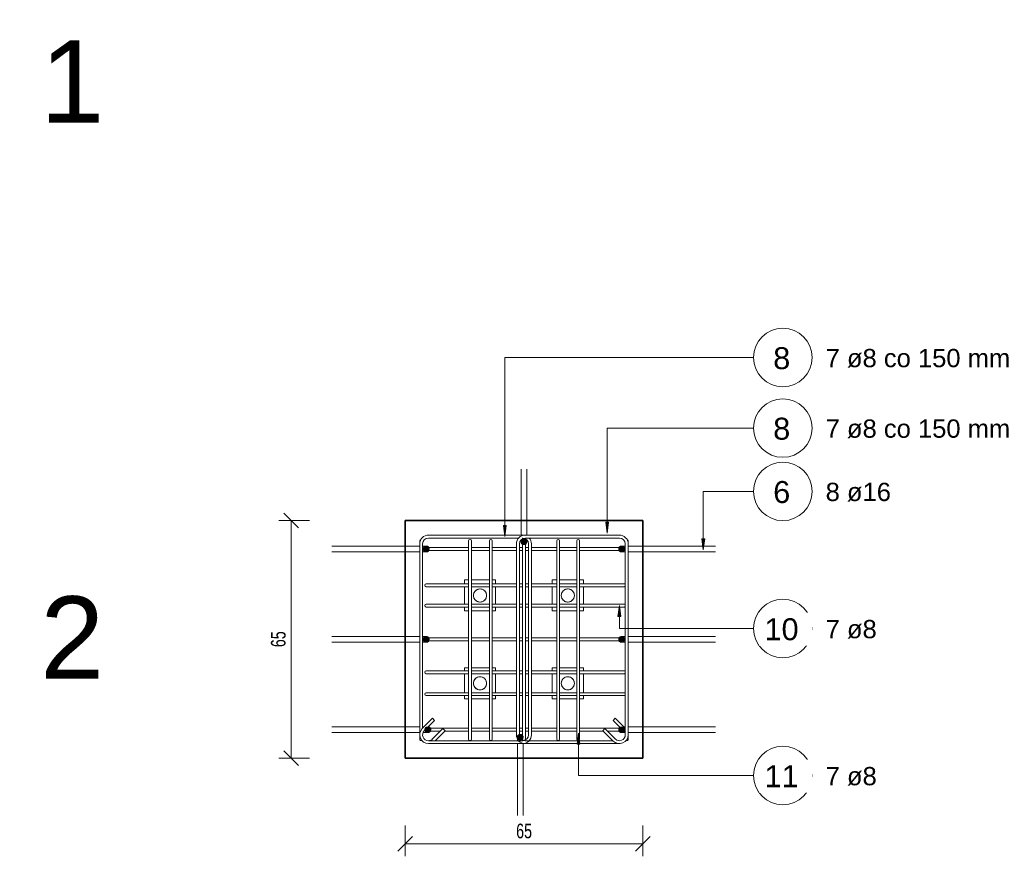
# Model space of a CAD drawing. Header units: millimetres. Extents: x -11210 to 34147, y -5506 to 4553.
# Tile 27 of 33: x 24275 to 26967, y 369 to 2655. Entities that reach past the tile are written whole.
import ezdxf

# ---------------------------------------------------------------- set-up
doc = ezdxf.new("R2010")
doc.units = ezdxf.units.MM
for name, color, linetype, lineweight in [('A-ANNO-DIMS', 211, 'Continuous', 9), ('A-ANNO-DIMS-20', 211, 'Continuous', 9), ('S-FNDN', 32, 'Continuous', 15), ('S-FSTN', 2, 'Continuous', 9), ('S-GRID-IDEN', 1, 'Continuous', 9), ('S-RBAR', 171, 'Continuous', 9), ('S-RBAR-IDEN', 171, 'Continuous', 9)]:
    doc.layers.add(name, color=color, linetype=linetype, lineweight=lineweight)
doc.styles.add('Arial', font='arial.ttf', dxfattribs={"height": 225})
doc.styles.add('Arial_4', font='arial.ttf', dxfattribs={"height": 60})
doc.styles.add('Arial_5', font='arial.ttf', dxfattribs={"height": 50})
doc.styles.add('Arial_I_1', font='arial.ttf', dxfattribs={"width": 0.7, "height": 40})
doc.dimstyles.new('BP_Przekątna_2mm_wymiar_1', dxfattribs={"dimscale": 304.8, "dimtxt": 40.810376, "dimasz": 0.131234, "dimexe": 0.111549, "dimexo": 0.0625, "dimgap": 0.013123, "dimtad": 1, "dimdec": 0, "dimlfac": 0.1, "dimzin": 0, "dimdsep": 46, "dimtxsty": 'Arial_I_1', "dimblk1": 'OBLIQUE', "dimblk2": 'OBLIQUE', "dimsah": 1, "dimcen": 0.09, "dimazin": 0, "dimtfac": 1, "dimtdec": 4, "dimtix": 1, "dimtmove": 0, "dimatfit": 3, "dimfxl": 0.164042, "dimfxlon": 1, "dimtvp": 1, "dimtolj": 1, "dimtzin": 0, "dimarcsym": 2})

# ---------------------------------------------------------------- blocks, each defined once
blk = doc.blocks.new('PF-1 - PF-1-624972-D1')
at = {"layer": 'S-FNDN', "lineweight": 35}
for p, q in [((-7220.7, 1286.5), (-7870.7, 1286.5)), ((-7870.7, 1286.5), (-7870.7, 636.5)), ((-7220.7, 636.5), (-7220.7, 1286.5)), ((-7870.7, 636.5), (-7220.7, 636.5))]:
    blk.add_line(p, q, dxfattribs=at)
blk = doc.blocks.new('Family - 665054-D1')
at = {"layer": 'S-FSTN'}
for p, q in [((-7697, 1123.9), (-7708.1, 1123.9)), ((-7708.1, 1123.9), (-7708.1, 1113.5)), ((-7708.1, 1105.5), (-7708.1, 1057.8)), ((-7640.2, 1123.9), (-7689, 1123.9)), ((-7623.2, 1123.9), (-7632.2, 1123.9)), ((-7623.2, 1113.5), (-7623.2, 1123.9)), ((-7623.2, 1057.8), (-7623.2, 1105.5)), ((-7708.1, 1049.8), (-7708.1, 1039.1)), ((-7623.2, 1039.1), (-7623.2, 1049.8)), ((-7708.1, 1039.1), (-7697, 1039.1)), ((-7689, 1039.1), (-7640.2, 1039.1)), ((-7632.2, 1039.1), (-7623.2, 1039.1))]:
    blk.add_line(p, q, dxfattribs=at)
for start, end in [(90, 270), (160.7831, 177.5787), (160.7831, 177.5787), (182.4213, 199.2169), (182.4213, 199.2169), (137.4213, 154.2169), (137.4213, 154.2169), (115.7831, 132.5787), (115.7831, 132.5787), (92.4213, 109.2169), (92.4213, 109.2169), (270, 90), (70.7831, 87.5787), (70.7831, 87.5787), (47.4213, 64.2169), (47.4213, 64.2169), (25.7831, 42.5787), (25.7831, 42.5787), (2.4213, 19.2169), (2.4213, 19.2169), (340.7831, 357.5787), (340.7831, 357.5787), (205.7831, 222.5787), (205.7831, 222.5787), (227.4213, 244.2169), (227.4213, 244.2169), (250.7831, 267.5787), (250.7831, 267.5787), (272.4213, 289.2169), (272.4213, 289.2169), (295.7831, 312.5787), (295.7831, 312.5787), (317.4213, 334.2169), (317.4213, 334.2169)]:
    blk.add_arc((-7665.7, 1081.5), 18, start, end, dxfattribs=at)
blk = doc.blocks.new('Family - 665055-D1')
at = {"layer": 'S-FSTN'}
for p, q in [((-7456, 1123.9), (-7468.1, 1123.9)), ((-7468.1, 1123.9), (-7468.1, 1113.5)), ((-7468.1, 1105.5), (-7468.1, 1057.8)), ((-7401.3, 1123.9), (-7448, 1123.9)), ((-7383.2, 1123.9), (-7393.3, 1123.9)), ((-7383.2, 1113.5), (-7383.2, 1123.9)), ((-7383.2, 1057.8), (-7383.2, 1105.5)), ((-7468.1, 1049.8), (-7468.1, 1039.1)), ((-7383.2, 1039.1), (-7383.2, 1049.8)), ((-7468.1, 1039.1), (-7456, 1039.1)), ((-7448, 1039.1), (-7401.3, 1039.1)), ((-7393.3, 1039.1), (-7383.2, 1039.1))]:
    blk.add_line(p, q, dxfattribs=at)
for start, end in [(90, 270), (160.7831, 177.5787), (160.7831, 177.5787), (182.4213, 199.2169), (182.4213, 199.2169), (137.4213, 154.2169), (137.4213, 154.2169), (115.7831, 132.5787), (115.7831, 132.5787), (92.4213, 109.2169), (92.4213, 109.2169), (270, 90), (70.7831, 87.5787), (70.7831, 87.5787), (47.4213, 64.2169), (47.4213, 64.2169), (25.7831, 42.5787), (25.7831, 42.5787), (2.4213, 19.2169), (2.4213, 19.2169), (340.7831, 357.5787), (340.7831, 357.5787), (205.7831, 222.5787), (205.7831, 222.5787), (227.4213, 244.2169), (227.4213, 244.2169), (250.7831, 267.5787), (250.7831, 267.5787), (272.4213, 289.2169), (272.4213, 289.2169), (295.7831, 312.5787), (295.7831, 312.5787), (317.4213, 334.2169), (317.4213, 334.2169)]:
    blk.add_arc((-7425.7, 1081.5), 18, start, end, dxfattribs=at)
blk = doc.blocks.new('Family - 665056-D1')
at = {"layer": 'S-FSTN'}
for p, q in [((-7697, 883.9), (-7708.1, 883.9)), ((-7708.1, 883.9), (-7708.1, 875.7)), ((-7708.1, 867.7), (-7708.1, 815.8)), ((-7640.2, 883.9), (-7689, 883.9)), ((-7623.2, 883.9), (-7632.2, 883.9)), ((-7623.2, 875.8), (-7623.2, 883.9)), ((-7623.2, 815.9), (-7623.2, 867.7)), ((-7708.1, 807.8), (-7708.1, 799.1)), ((-7623.2, 799.1), (-7623.2, 807.8)), ((-7708.1, 799.1), (-7697, 799.1)), ((-7689, 799.1), (-7640.2, 799.1)), ((-7632.2, 799.1), (-7623.2, 799.1))]:
    blk.add_line(p, q, dxfattribs=at)
for start, end in [(90, 270), (160.7831, 177.5787), (160.7831, 177.5787), (182.4213, 199.2169), (182.4213, 199.2169), (137.4213, 154.2169), (137.4213, 154.2169), (115.7831, 132.5787), (115.7831, 132.5787), (92.4213, 109.2169), (92.4213, 109.2169), (270, 90), (70.7831, 87.5787), (70.7831, 87.5787), (47.4213, 64.2169), (47.4213, 64.2169), (25.7831, 42.5787), (25.7831, 42.5787), (2.4213, 19.2169), (2.4213, 19.2169), (340.7831, 357.5787), (340.7831, 357.5787), (205.7831, 222.5787), (205.7831, 222.5787), (227.4213, 244.2169), (227.4213, 244.2169), (250.7831, 267.5787), (250.7831, 267.5787), (272.4213, 289.2169), (272.4213, 289.2169), (295.7831, 312.5787), (295.7831, 312.5787), (317.4213, 334.2169), (317.4213, 334.2169)]:
    blk.add_arc((-7665.7, 841.5), 18, start, end, dxfattribs=at)
blk = doc.blocks.new('Family - 665057-D1')
at = {"layer": 'S-FSTN'}
for p, q in [((-7456, 883.9), (-7468.1, 883.9)), ((-7468.1, 883.9), (-7468.1, 875.7)), ((-7468.1, 867.7), (-7468.1, 815.8)), ((-7401.3, 883.9), (-7448, 883.9)), ((-7383.2, 883.9), (-7393.3, 883.9)), ((-7383.2, 875.7), (-7383.2, 883.9)), ((-7383.2, 815.8), (-7383.2, 867.7)), ((-7468.1, 807.8), (-7468.1, 799.1)), ((-7383.2, 799.1), (-7383.2, 807.8)), ((-7468.1, 799.1), (-7456, 799.1)), ((-7448, 799.1), (-7401.3, 799.1)), ((-7393.3, 799.1), (-7383.2, 799.1))]:
    blk.add_line(p, q, dxfattribs=at)
for start, end in [(90, 270), (160.7831, 177.5787), (160.7831, 177.5787), (182.4213, 199.2169), (182.4213, 199.2169), (137.4213, 154.2169), (137.4213, 154.2169), (115.7831, 132.5787), (115.7831, 132.5787), (92.4213, 109.2169), (92.4213, 109.2169), (270, 90), (70.7831, 87.5787), (70.7831, 87.5787), (47.4213, 64.2169), (47.4213, 64.2169), (25.7831, 42.5787), (25.7831, 42.5787), (2.4213, 19.2169), (2.4213, 19.2169), (340.7831, 357.5787), (340.7831, 357.5787), (205.7831, 222.5787), (205.7831, 222.5787), (227.4213, 244.2169), (227.4213, 244.2169), (250.7831, 267.5787), (250.7831, 267.5787), (272.4213, 289.2169), (272.4213, 289.2169), (295.7831, 312.5787), (295.7831, 312.5787), (317.4213, 334.2169), (317.4213, 334.2169)]:
    blk.add_arc((-7425.7, 841.5), 18, start, end, dxfattribs=at)
blk = doc.blocks.new('DIMBLOCK269-D1')
at = {"layer": 'A-ANNO-DIMS-20'}
for p, q in [((25328.5, 402.5), (25328.5, 452.5)), ((25978.5, 402.5), (25978.5, 452.5)), ((25328.5, 402.5), (25978.5, 402.5)), ((25328.5, 402.5), (25328.5, 368.5)), ((25978.5, 402.5), (25978.5, 368.5))]:
    blk.add_line(p, q, dxfattribs=at)
at = {"layer": 'A-ANNO-DIMS-20', "lineweight": 18}
for p, q in [((25328.5, 402.5), (25348.5, 422.5)), ((25978.5, 402.5), (25998.5, 422.5)), ((25328.5, 402.5), (25308.5, 382.5)), ((25978.5, 402.5), (25958.5, 382.5))]:
    blk.add_line(p, q, dxfattribs=at)
at = {"layer": 'A-ANNO-DIMS-20', "color": 0, "insert": (25632.1, 457.8), "char_height": 40, "width": 51.233, "attachment_point": 1, "line_spacing_factor": 0.941778, "style": 'Arial_I_1'}
blk.add_mtext('65', dxfattribs=at)
blk = doc.blocks.new('_Oblique')
at = {"color": 0, "linetype": 'ByBlock', "lineweight": -2}
blk.add_line((-0.5, -0.5), (0.5, 0.5), dxfattribs=at)
blk = doc.blocks.new('DIMBLOCK270-D1')
at = {"layer": 'A-ANNO-DIMS-20', "lineweight": 18}
for p, q in [((25017.2, 1286.5), (24997.2, 1306.5)), ((25017.2, 1286.5), (25037.2, 1266.5)), ((25017.2, 636.5), (24997.2, 656.5)), ((25017.2, 636.5), (25037.2, 616.5))]:
    blk.add_line(p, q, dxfattribs=at)
at = {"layer": 'A-ANNO-DIMS-20'}
for p, q in [((25017.2, 1286.5), (24983.2, 1286.5)), ((25017.2, 636.5), (25017.2, 1286.5)), ((25017.2, 1286.5), (25067.2, 1286.5)), ((25017.2, 636.5), (24983.2, 636.5)), ((25017.2, 636.5), (25067.2, 636.5))]:
    blk.add_line(p, q, dxfattribs=at)
at = {"layer": 'A-ANNO-DIMS-20', "color": 0, "insert": (24961.9, 940.2), "char_height": 40, "width": 51.233, "attachment_point": 1, "rotation": 90, "line_spacing_factor": 0.941778, "style": 'Arial_I_1'}
blk.add_mtext('65', dxfattribs=at)
blk = doc.blocks.new('BP_Oznaczenie zbrojenia 10ø16 co 200  - Odstęp typu i numer-388152-D1')
at = {"layer": 'S-RBAR-IDEN'}
blk.add_circle((0, 0), 4, dxfattribs=at)

msp = doc.modelspace()

# ---------------------------------------------------------------- hatches: boundary and pattern name
at = {"layer": 'S-RBAR'}
h = msp.add_hatch(color=256, dxfattribs=at)
edge = h.paths.add_edge_path()
edge.add_arc((25386.5, 1208.5), 8, 0, 360)
for points in [[(25386.5, 1200.5), (25392.7, 1203.5), (25394.3, 1210.3), (25389.9, 1215.7), (25383, 1215.7), (25378.7, 1210.3), (25380.2, 1203.5)], [(25653.5, 1220.5), (25659.7, 1223.5), (25661.3, 1230.3), (25656.9, 1235.7), (25650, 1235.7), (25645.7, 1230.3), (25647.2, 1223.5), (25652.9, 1220.8)], [(25920.5, 1200.5), (25926.7, 1203.5), (25928.3, 1210.3), (25923.9, 1215.7), (25917, 1215.7), (25912.7, 1210.3), (25914.2, 1203.5), (25915.2, 1203.1)], [(25386.5, 953.5), (25392.7, 956.5), (25394.3, 963.3), (25389.9, 968.7), (25383, 968.7), (25378.7, 963.3), (25380.2, 956.5), (25386.4, 953.5)], [(25920.5, 953.5), (25926.7, 956.5), (25928.3, 963.3), (25923.9, 968.7), (25917, 968.7), (25912.7, 963.3), (25914.2, 956.5), (25920.4, 953.5)], [(25390.8, 706.5), (25397.1, 709.5), (25398.6, 716.3), (25394.3, 721.7), (25387.4, 721.7), (25383, 716.3), (25384.6, 709.5), (25390.6, 706.6)], [(25643.5, 685.9), (25649.8, 688.9), (25651.3, 695.7), (25647, 701.1), (25640.1, 701.1), (25635.7, 695.7), (25637.3, 688.9), (25640.4, 687.4)], [(25920.5, 706.5), (25926.7, 709.6), (25928.3, 716.3), (25923.9, 721.7), (25917, 721.7), (25912.7, 716.3), (25914.2, 709.5), (25915.2, 709.1)]]:
    msp.add_hatch(color=256, dxfattribs=at).paths.add_polyline_path(points)
h = msp.add_hatch(color=256, dxfattribs=at)
edge = h.paths.add_edge_path()
edge.add_arc((25653.5, 1228.5), 8, 0, 360)
h = msp.add_hatch(color=256, dxfattribs=at)
edge = h.paths.add_edge_path()
edge.add_arc((25920.5, 1208.5), 8, 0, 360)
h = msp.add_hatch(color=256, dxfattribs=at)
edge = h.paths.add_edge_path()
edge.add_arc((25386.5, 961.5), 8, 0, 360)
h = msp.add_hatch(color=256, dxfattribs=at)
edge = h.paths.add_edge_path()
edge.add_arc((25920.5, 961.5), 8, 0, 360)
h = msp.add_hatch(color=256, dxfattribs=at)
edge = h.paths.add_edge_path()
edge.add_arc((25390.8, 714.5), 8, 0, 360)
h = msp.add_hatch(color=256, dxfattribs=at)
edge = h.paths.add_edge_path()
edge.add_arc((25643.5, 693.9), 8, 0, 360)
h = msp.add_hatch(color=256, dxfattribs=at)
edge = h.paths.add_edge_path()
edge.add_arc((25920.5, 714.5), 8, 0, 360)
at = {"layer": 'S-RBAR-IDEN'}
for points in [[(25601.2, 1242.6), (25605.2, 1272.6), (25597.3, 1272.6)], [(25881, 1251.6), (25884.9, 1281.6), (25877, 1281.6)], [(26143.7, 1206.1), (26147.6, 1236.1), (26139.7, 1236.1)], [(25914.6, 1054.4), (25910.6, 1024.4), (25918.5, 1024.4)], [(25802.6, 705), (25798.7, 675), (25806.6, 675)]]:
    msp.add_hatch(color=256, dxfattribs=at).paths.add_polyline_path(points)

# ---------------------------------------------------------------- linework, layer by layer
at = {"layer": 'S-RBAR'}
for p, q in [((25645.5, 1311.5), (25645.5, 1426.7)), ((25661.5, 1311.5), (25661.5, 1426.7)), ((25645.5, 1286.6), (25645.5, 1311.5)), ((25661.5, 1286.6), (25661.5, 1311.5)), ((25645.5, 1246.4), (25645.5, 1286.5)), ((25661.5, 1246.4), (25661.5, 1286.5)), ((25650, 1246.5), (25392.5, 1246.5)), ((25639.2, 1238.5), (25392.5, 1238.5)), ((25650, 1238.5), (25648.8, 1238.5)), ((25656.9, 1246.5), (25914.5, 1246.5)), ((25656.9, 1238.5), (25914.5, 1238.5)), ((25303.5, 1216.5), (25128.3, 1216.5)), ((25316.4, 1216.5), (25303.5, 1216.5)), ((25328.4, 1216.5), (25316.4, 1216.5)), ((25329.1, 1216.5), (25328.5, 1216.5)), ((25368.6, 1216.5), (25329.1, 1216.5)), ((25368.5, 1222.7), (25368.5, 1230.8)), ((25368.5, 1222.5), (25368.5, 700.5)), ((25376.5, 1222.5), (25376.5, 718.5)), ((25386.5, 1216.5), (25376.6, 1216.5)), ((25383, 1215.7), (25378.7, 1210.3)), ((25389.9, 1215.7), (25383, 1215.7)), ((25386.5, 1212.5), (25406.5, 1212.5)), ((25394.3, 1210.3), (25389.9, 1215.7)), ((25502.1, 1212.5), (25406.5, 1212.5)), ((25502.1, 1210.8), (25502.1, 1230.8)), ((25510.1, 1210.8), (25510.1, 1230.8)), ((25559, 1212.5), (25510.1, 1212.5)), ((25559, 1210.8), (25559, 1230.8)), ((25567, 1210.8), (25567, 1230.8)), ((25632.9, 1212.5), (25567, 1212.5)), ((25632.9, 700.5), (25632.9, 1222.5)), ((25640.9, 700.5), (25640.9, 1222.5)), ((25649.5, 1212.5), (25640.9, 1212.5)), ((25645.5, 1228.5), (25645.5, 1233.5)), ((25650, 1235.7), (25645.7, 1230.3)), ((25645.7, 1230.3), (25647.2, 1223.5)), ((25647.2, 1223.5), (25652.9, 1220.8)), ((25649.5, 1210.8), (25649.5, 1230.8)), ((25656.9, 1235.7), (25650, 1235.7)), ((25652.9, 1220.8), (25653.5, 1220.5)), ((25653.5, 1220.5), (25659.7, 1223.5)), ((25661.3, 1230.3), (25656.9, 1235.7)), ((25657.5, 1210.8), (25657.5, 1230.8)), ((25666, 1212.5), (25657.5, 1212.5)), ((25659.7, 1223.5), (25661.3, 1230.3)), ((25661.5, 1228.5), (25661.5, 1233.5)), ((25666, 700.5), (25666, 1222.5)), ((25674, 700.5), (25674, 1222.5)), ((25743.1, 1212.5), (25674, 1212.5)), ((25743.1, 1210.8), (25743.1, 1230.8)), ((25751.1, 1210.8), (25751.1, 1230.8)), ((25797.8, 1212.5), (25751.2, 1212.5)), ((25797.8, 1210.8), (25797.8, 1230.8)), ((25805.8, 1210.8), (25805.8, 1230.8)), ((25908, 1212.5), (25805.8, 1212.5)), ((25908.1, 1212.5), (25915.7, 1212.5)), ((25908.1, 1212.5), (25915.6, 1212.5)), ((25917, 1215.7), (25912.7, 1210.3)), ((25915.8, 1212.5), (25922.2, 1212.5)), ((25923.9, 1215.7), (25917, 1215.7)), ((25920.5, 1216.5), (25930.4, 1216.5)), ((25922.3, 1212.5), (25926.5, 1212.5)), ((25928.3, 1210.3), (25923.9, 1215.7)), ((25926.6, 1212.5), (25928.1, 1212.5)), ((25930.5, 1222.5), (25930.5, 700.5)), ((25938.3, 1216.5), (25978.4, 1216.5)), ((25938.5, 1222.7), (25938.5, 1230.8)), ((25938.5, 1222.5), (25938.5, 700.5)), ((25978.5, 1216.5), (26003.5, 1216.5)), ((26003.5, 1216.5), (26177.5, 1216.5)), ((25303.5, 1200.5), (25128.3, 1200.5)), ((25316.4, 1200.5), (25303.5, 1200.5)), ((25328.4, 1200.5), (25316.4, 1200.5)), ((25329.1, 1200.5), (25328.5, 1200.5)), ((25368.6, 1200.5), (25329.1, 1200.5)), ((25386.5, 1200.5), (25376.6, 1200.5)), ((25378.7, 1210.3), (25380.2, 1203.5)), ((25380.2, 1203.5), (25386.5, 1200.5)), ((25386.5, 1204.5), (25406.5, 1204.5)), ((25386.5, 1200.5), (25392.7, 1203.5)), ((25392.7, 1203.5), (25394.3, 1210.3)), ((25502.1, 1204.5), (25406.5, 1204.5)), ((25502.1, 1210.8), (25502.1, 708.8)), ((25510.1, 1210.8), (25510.1, 708.8)), ((25559, 1204.5), (25510.1, 1204.5)), ((25559, 1210.8), (25559, 708.8)), ((25567, 1210.8), (25567, 708.8)), ((25632.9, 1204.5), (25567, 1204.5)), ((25649.5, 1204.5), (25640.9, 1204.5)), ((25649.5, 1210.8), (25649.5, 708.8)), ((25657.5, 1210.8), (25657.5, 708.8)), ((25666, 1204.5), (25657.5, 1204.5)), ((25743.1, 1204.5), (25674, 1204.5)), ((25743.1, 1210.8), (25743.1, 708.8)), ((25751.1, 1210.8), (25751.1, 708.8)), ((25797.8, 1204.5), (25751.2, 1204.5)), ((25797.8, 1210.8), (25797.8, 708.8)), ((25805.8, 1210.8), (25805.8, 708.8)), ((25908, 1204.5), (25805.8, 1204.5)), ((25908.1, 1204.5), (25915.7, 1204.5)), ((25908.1, 1204.5), (25915.6, 1204.5)), ((25912.7, 1210.3), (25914.2, 1203.5)), ((25914.2, 1203.5), (25915.2, 1203.1)), ((25915.2, 1203.1), (25920.5, 1200.5)), ((25915.8, 1204.5), (25922.2, 1204.5)), ((25920.5, 1200.5), (25926.7, 1203.5)), ((25920.5, 1200.5), (25930.4, 1200.5)), ((25922.3, 1204.5), (25926.5, 1204.5)), ((25926.6, 1204.5), (25928.1, 1204.5)), ((25926.7, 1203.5), (25928.3, 1210.3)), ((25938.3, 1200.5), (25978.4, 1200.5)), ((25978.5, 1200.5), (26003.5, 1200.5)), ((26003.5, 1200.5), (26177.5, 1200.5)), ((25386.5, 1113.5), (25406.5, 1113.5)), ((25386.5, 1105.5), (25406.5, 1105.5)), ((25502.1, 1113.5), (25406.5, 1113.5)), ((25502.1, 1105.5), (25406.5, 1105.5)), ((25559, 1113.5), (25510.1, 1113.5)), ((25559, 1105.5), (25510.1, 1105.5)), ((25632.9, 1113.5), (25567, 1113.5)), ((25632.9, 1105.5), (25567, 1105.5)), ((25649.5, 1113.5), (25640.9, 1113.5)), ((25649.5, 1105.5), (25640.9, 1105.5)), ((25666, 1113.5), (25657.5, 1113.5)), ((25666, 1105.5), (25657.5, 1105.5)), ((25743.1, 1113.5), (25674, 1113.5)), ((25743.1, 1105.5), (25674, 1105.5)), ((25797.8, 1113.5), (25751.1, 1113.5)), ((25797.8, 1105.5), (25751.1, 1105.5)), ((25908, 1113.5), (25805.8, 1113.5)), ((25908, 1105.5), (25805.8, 1105.5)), ((25908.1, 1113.5), (25915.7, 1113.5)), ((25908.1, 1113.5), (25915.6, 1113.5)), ((25908.1, 1105.5), (25915.7, 1105.5)), ((25908.1, 1105.5), (25915.6, 1105.5)), ((25915.8, 1113.5), (25922.2, 1113.5)), ((25915.8, 1105.5), (25922.2, 1105.5)), ((25922.3, 1113.5), (25926.5, 1113.5)), ((25922.3, 1105.5), (25926.5, 1105.5)), ((25926.6, 1113.5), (25928.1, 1113.5)), ((25926.6, 1105.5), (25928.1, 1105.5)), ((25386.5, 1057.8), (25406.5, 1057.8)), ((25386.5, 1049.8), (25406.5, 1049.8)), ((25502.1, 1057.8), (25406.5, 1057.8)), ((25502.1, 1049.8), (25406.5, 1049.8)), ((25559, 1057.8), (25510.1, 1057.8)), ((25559, 1049.8), (25510.1, 1049.8)), ((25632.9, 1057.8), (25567, 1057.8)), ((25632.9, 1049.8), (25567, 1049.8)), ((25649.5, 1057.8), (25640.9, 1057.8)), ((25649.5, 1049.8), (25640.9, 1049.8)), ((25666, 1057.8), (25657.5, 1057.8)), ((25666, 1049.8), (25657.5, 1049.8)), ((25743.1, 1057.8), (25674, 1057.8)), ((25743.1, 1049.8), (25674, 1049.8)), ((25797.8, 1057.8), (25751.1, 1057.8)), ((25797.8, 1049.8), (25751.1, 1049.8)), ((25908, 1057.8), (25805.8, 1057.8)), ((25908, 1049.8), (25805.8, 1049.8)), ((25908.1, 1057.8), (25915.7, 1057.8)), ((25908.1, 1057.8), (25915.6, 1057.8)), ((25908.1, 1049.8), (25915.7, 1049.8)), ((25908.1, 1049.8), (25915.6, 1049.8)), ((25915.8, 1057.8), (25922.2, 1057.8)), ((25915.8, 1049.8), (25922.2, 1049.8)), ((25922.3, 1057.8), (25926.5, 1057.8)), ((25922.3, 1049.8), (25926.5, 1049.8)), ((25926.6, 1057.8), (25928.1, 1057.8)), ((25926.6, 1049.8), (25928.1, 1049.8)), ((25303.5, 969.5), (25128.3, 969.5)), ((25316.4, 969.5), (25303.5, 969.5)), ((25328.4, 969.5), (25316.4, 969.5)), ((25329.1, 969.5), (25328.5, 969.5)), ((25368.6, 969.5), (25329.1, 969.5)), ((25386.5, 969.5), (25376.6, 969.5)), ((25920.5, 969.5), (25930.4, 969.5)), ((25938.3, 969.5), (25978.4, 969.5)), ((25978.5, 969.5), (26003.5, 969.5)), ((26003.5, 969.5), (26177.5, 969.5)), ((25303.5, 953.5), (25128.3, 953.5)), ((25316.4, 953.5), (25303.5, 953.5)), ((25328.4, 953.5), (25316.4, 953.5)), ((25329.1, 953.5), (25328.5, 953.5)), ((25368.6, 953.5), (25329.1, 953.5)), ((25386.5, 953.5), (25376.6, 953.5)), ((25383, 968.7), (25378.7, 963.3)), ((25378.7, 963.3), (25380.2, 956.5)), ((25380.2, 956.5), (25386.4, 953.5)), ((25389.9, 968.7), (25383, 968.7)), ((25386.4, 953.5), (25386.5, 953.5)), ((25386.5, 965.5), (25406.5, 965.5)), ((25386.5, 957.5), (25406.5, 957.5)), ((25386.5, 953.5), (25392.7, 956.5)), ((25394.3, 963.3), (25389.9, 968.7)), ((25392.7, 956.5), (25394.3, 963.3)), ((25502.1, 965.5), (25406.5, 965.5)), ((25502.1, 957.5), (25406.5, 957.5)), ((25559, 965.5), (25510.1, 965.5)), ((25559, 957.5), (25510.1, 957.5)), ((25632.9, 965.5), (25567, 965.5)), ((25632.9, 957.5), (25567, 957.5)), ((25649.5, 965.5), (25640.9, 965.5)), ((25649.5, 957.5), (25640.9, 957.5)), ((25666, 965.5), (25657.5, 965.5)), ((25666, 957.5), (25657.5, 957.5)), ((25743.1, 965.5), (25674, 965.5)), ((25743.1, 957.5), (25674, 957.5)), ((25797.8, 965.5), (25751.1, 965.5)), ((25797.8, 957.5), (25751.1, 957.5)), ((25908, 965.5), (25805.8, 965.5)), ((25908, 957.5), (25805.8, 957.5)), ((25908.1, 965.5), (25915.7, 965.5)), ((25908.1, 965.5), (25915.6, 965.5)), ((25908.1, 957.5), (25915.7, 957.5)), ((25908.1, 957.5), (25915.6, 957.5)), ((25917, 968.7), (25912.7, 963.3)), ((25912.7, 963.3), (25914.2, 956.5)), ((25914.2, 956.5), (25920.4, 953.5)), ((25915.8, 965.5), (25922.2, 965.5)), ((25915.8, 957.5), (25922.2, 957.5)), ((25923.9, 968.7), (25917, 968.7)), ((25920.4, 953.5), (25920.5, 953.5)), ((25920.5, 953.5), (25926.7, 956.5)), ((25920.5, 953.5), (25930.4, 953.5)), ((25922.3, 965.5), (25926.5, 965.5)), ((25922.3, 957.5), (25926.5, 957.5)), ((25928.3, 963.3), (25923.9, 968.7)), ((25926.6, 965.5), (25928.1, 965.5)), ((25926.6, 957.5), (25928.1, 957.5)), ((25926.7, 956.5), (25928.3, 963.3)), ((25938.3, 953.5), (25978.4, 953.5)), ((25978.5, 953.5), (26003.5, 953.5)), ((26003.5, 953.5), (26177.5, 953.5)), ((25386.5, 875.7), (25406.5, 875.7)), ((25386.5, 867.7), (25406.5, 867.7)), ((25502.1, 875.7), (25406.5, 875.7)), ((25502.1, 867.7), (25406.5, 867.7)), ((25559, 875.7), (25510.1, 875.7)), ((25559, 867.7), (25510.1, 867.7)), ((25632.9, 875.7), (25567, 875.7)), ((25632.9, 867.7), (25567, 867.7)), ((25649.5, 875.7), (25640.9, 875.7)), ((25649.5, 867.7), (25640.9, 867.7)), ((25666, 875.7), (25657.5, 875.7)), ((25666, 867.7), (25657.5, 867.7)), ((25743.1, 875.7), (25674, 875.7)), ((25743.1, 867.7), (25674, 867.7)), ((25797.8, 875.7), (25751.1, 875.7)), ((25797.8, 867.7), (25751.1, 867.7)), ((25908, 875.7), (25805.8, 875.7)), ((25908, 867.7), (25805.8, 867.7)), ((25908.1, 875.7), (25915.7, 875.7)), ((25908.1, 875.7), (25915.6, 875.7)), ((25908.1, 867.7), (25915.7, 867.7)), ((25908.1, 867.7), (25915.6, 867.7)), ((25915.8, 875.7), (25922.2, 875.7)), ((25915.8, 867.7), (25922.2, 867.7)), ((25922.3, 875.7), (25926.5, 875.7)), ((25922.3, 867.7), (25926.5, 867.7)), ((25926.6, 875.7), (25928.1, 875.7)), ((25926.6, 867.7), (25928.1, 867.7)), ((25386.5, 815.8), (25406.5, 815.8)), ((25386.5, 807.8), (25406.5, 807.8)), ((25502.1, 815.8), (25406.5, 815.8)), ((25502.1, 807.8), (25406.5, 807.8)), ((25559, 815.8), (25510.1, 815.8)), ((25559, 807.8), (25510.1, 807.8)), ((25632.9, 815.8), (25567, 815.8)), ((25632.9, 807.8), (25567, 807.8)), ((25649.5, 815.8), (25640.9, 815.8)), ((25649.5, 807.8), (25640.9, 807.8)), ((25666, 815.8), (25657.5, 815.8)), ((25666, 807.8), (25657.5, 807.8)), ((25743.1, 815.8), (25674, 815.8)), ((25743.1, 807.8), (25674, 807.8)), ((25797.8, 815.8), (25751.1, 815.8)), ((25797.8, 807.8), (25751.1, 807.8)), ((25908, 815.8), (25805.8, 815.8)), ((25908, 807.8), (25805.8, 807.8)), ((25908.1, 815.8), (25915.7, 815.8)), ((25908.1, 815.8), (25915.6, 815.8)), ((25908.1, 807.8), (25915.7, 807.8)), ((25908.1, 807.8), (25915.6, 807.8)), ((25915.8, 815.8), (25922.2, 815.8)), ((25915.8, 807.8), (25922.2, 807.8)), ((25922.3, 815.8), (25926.5, 815.8)), ((25922.3, 807.8), (25926.5, 807.8)), ((25926.6, 815.8), (25928.1, 815.8)), ((25926.6, 807.8), (25928.1, 807.8)), ((25403.8, 745.8), (25375.5, 717.5)), ((25409.4, 740.1), (25381.1, 711.8)), ((25403.8, 745.8), (25409.4, 740.1)), ((25897.5, 740.1), (25903.1, 745.8)), ((25897.5, 740.1), (25925.8, 711.8)), ((25903.1, 745.8), (25930.5, 718.5)), ((25307.8, 722.5), (25128.3, 722.5)), ((25307.8, 706.5), (25128.3, 706.5)), ((25320.8, 722.5), (25307.8, 722.5)), ((25320.8, 706.5), (25307.8, 706.5)), ((25328.5, 722.5), (25320.8, 722.5)), ((25328.5, 706.5), (25320.8, 706.5)), ((25333.5, 722.5), (25328.6, 722.5)), ((25333.5, 706.5), (25328.6, 706.5)), ((25368.6, 722.5), (25333.5, 722.5)), ((25368.6, 706.5), (25333.5, 706.5)), ((25368.5, 689.8), (25368.5, 700.4)), ((25368.5, 694.7), (25368.5, 700.4)), ((25380.7, 722.5), (25376.6, 722.5)), ((25390.8, 706.5), (25378, 706.5)), ((25387.4, 721.7), (25383, 716.3)), ((25383, 716.3), (25384.6, 709.5)), ((25384.6, 709.5), (25390.6, 706.6)), ((25386.5, 710.5), (25406.5, 710.5)), ((25394.3, 721.7), (25387.4, 721.7)), ((25388, 718.5), (25406.5, 718.5)), ((25390.6, 706.6), (25390.8, 706.5)), ((25390.8, 706.5), (25397.1, 709.5)), ((25398.6, 716.3), (25394.3, 721.7)), ((25397.1, 709.5), (25398.6, 716.3)), ((25403.8, 689.2), (25432.1, 717.5)), ((25502.1, 718.5), (25406.5, 718.5)), ((25425.1, 710.5), (25406.5, 710.5)), ((25410.4, 684.5), (25437.7, 711.8)), ((25437.7, 711.8), (25432.1, 717.5)), ((25502.1, 710.5), (25436.4, 710.5)), ((25502.1, 689.8), (25502.1, 708.8)), ((25502.1, 694.7), (25502.1, 708.8)), ((25559, 718.5), (25510.1, 718.5)), ((25559, 710.5), (25510.1, 710.5)), ((25510.1, 699.7), (25510.1, 708.8)), ((25559, 689.8), (25559, 708.8)), ((25559, 694.7), (25559, 708.8)), ((25632.9, 718.5), (25567, 718.5)), ((25632.9, 710.5), (25567, 710.5)), ((25567, 699.7), (25567, 708.8)), ((25640.1, 701.1), (25635.7, 695.7)), ((25647, 701.1), (25640.1, 701.1)), ((25649.5, 718.5), (25640.9, 718.5)), ((25649.5, 710.5), (25640.9, 710.5)), ((25651.3, 695.7), (25647, 701.1)), ((25649.5, 689.8), (25649.5, 708.8)), ((25649.5, 694.7), (25649.5, 708.8)), ((25666, 718.5), (25657.5, 718.5)), ((25666, 710.5), (25657.5, 710.5)), ((25657.5, 699.7), (25657.5, 708.8)), ((25743.1, 718.5), (25674, 718.5)), ((25743.1, 710.5), (25674, 710.5)), ((25743.1, 689.8), (25743.1, 708.8)), ((25743.1, 694.7), (25743.1, 708.8)), ((25797.8, 718.5), (25751.1, 718.5)), ((25751.1, 699.7), (25751.1, 708.8)), ((25797.8, 710.5), (25751.2, 710.5)), ((25797.8, 689.8), (25797.8, 708.8)), ((25797.8, 694.7), (25797.8, 708.8)), ((25908, 718.5), (25805.8, 718.5)), ((25870.5, 710.5), (25805.8, 710.5)), ((25805.8, 699.7), (25805.8, 708.8)), ((25874.9, 717.5), (25869.2, 711.8)), ((25897.5, 683.5), (25869.2, 711.8)), ((25903.1, 689.2), (25874.9, 717.5)), ((25908, 710.5), (25881.8, 710.5)), ((25908.1, 718.5), (25915.7, 718.5)), ((25908.1, 718.5), (25915.6, 718.5)), ((25908.1, 710.5), (25915.7, 710.5)), ((25908.1, 710.5), (25915.6, 710.5)), ((25917, 721.7), (25912.7, 716.3)), ((25912.7, 716.3), (25914.2, 709.5)), ((25914.2, 709.5), (25915.2, 709.1)), ((25915.2, 709.1), (25920.5, 706.5)), ((25915.8, 718.5), (25919.3, 718.5)), ((25915.8, 710.5), (25922.2, 710.5)), ((25923.9, 721.7), (25917, 721.7)), ((25920.5, 706.5), (25926.7, 709.6)), ((25920.5, 706.5), (25929.1, 706.5)), ((25922.3, 710.5), (25926.5, 710.5)), ((25928.3, 716.3), (25923.9, 721.7)), ((25926.2, 722.5), (25930.4, 722.5)), ((25926.7, 709.6), (25928.3, 716.3)), ((25938.3, 722.5), (25978.4, 722.5)), ((25938.3, 706.5), (25978.4, 706.5)), ((25938.5, 699.7), (25938.5, 700.4)), ((25978.5, 722.5), (26003.5, 722.5)), ((25978.5, 706.5), (26003.5, 706.5)), ((26003.5, 722.5), (26177.5, 722.5)), ((26003.5, 706.5), (26177.5, 706.5)), ((25368.5, 689.5), (25368.5, 689.8)), ((25368.5, 688.8), (25368.5, 689.1)), ((25392.5, 684.5), (25650, 684.5)), ((25392.5, 676.5), (25650, 676.5)), ((25502.1, 689.5), (25502.1, 689.8)), ((25502.1, 688.8), (25502.1, 689.1)), ((25510.1, 697.3), (25510.1, 699.8)), ((25510.1, 692.4), (25510.1, 697.4)), ((25510.1, 691), (25510.1, 692.5)), ((25510.1, 688.8), (25510.1, 691)), ((25559, 689.5), (25559, 689.8)), ((25559, 688.8), (25559, 689.1)), ((25567, 697.3), (25567, 699.8)), ((25567, 692.4), (25567, 697.4)), ((25567, 691), (25567, 692.5)), ((25567, 688.8), (25567, 691)), ((25635.5, 689.8), (25635.5, 684.6)), ((25635.5, 676.6), (25635.5, 636.5)), ((25635.7, 695.7), (25637.3, 688.9)), ((25637.3, 688.9), (25640.4, 687.4)), ((25640.4, 687.4), (25643.5, 685.9)), ((25643.5, 685.9), (25649.8, 688.9)), ((25649.5, 689.5), (25649.5, 689.8)), ((25649.5, 688.8), (25649.5, 689.1)), ((25649.8, 688.9), (25651.3, 695.7)), ((25651.5, 689), (25651.5, 688.3)), ((25651.5, 676.8), (25651.5, 636.5)), ((25896.5, 684.5), (25656.9, 684.5)), ((25914.5, 676.5), (25656.9, 676.5)), ((25657.5, 697.3), (25657.5, 699.8)), ((25657.5, 692.4), (25657.5, 697.4)), ((25657.5, 690.8), (25657.5, 692.5)), ((25657.5, 688.8), (25657.5, 690.9)), ((25743.1, 689.5), (25743.1, 689.8)), ((25743.1, 688.8), (25743.1, 689.1)), ((25751.1, 697.3), (25751.1, 699.8)), ((25751.1, 692.4), (25751.1, 697.4)), ((25751.1, 691), (25751.1, 692.5)), ((25751.1, 688.8), (25751.1, 691)), ((25797.8, 689.5), (25797.8, 689.8)), ((25797.8, 688.8), (25797.8, 689.1)), ((25805.8, 697.3), (25805.8, 699.8)), ((25805.8, 692.4), (25805.8, 697.4)), ((25805.8, 691), (25805.8, 692.5)), ((25805.8, 688.8), (25805.8, 691)), ((25938.5, 697.3), (25938.5, 699.8)), ((25938.5, 692.4), (25938.5, 697.4)), ((25938.5, 690.8), (25938.5, 692.5)), ((25938.5, 688.8), (25938.5, 690.9)), ((25635.5, 636.5), (25635.5, 610.9)), ((25651.5, 636.5), (25651.5, 610.9)), ((25635.5, 610.9), (25635.5, 480.4)), ((25651.5, 610.9), (25651.5, 480.4))]:
    msp.add_line(p, q, dxfattribs=at)
for centre in [(25386.5, 1208.5), (25653.5, 1228.5), (25920.5, 1208.5), (25386.5, 961.5), (25920.5, 961.5), (25390.8, 714.5), (25643.5, 693.9), (25920.5, 714.5)]:
    msp.add_circle(centre, 8, dxfattribs=at)
for centre, radius, start, end in [((25392.5, 1222.5), 24, 90, 180), ((25392.5, 1222.5), 16, 90, 180), ((25656.9, 1222.5), 24, 90, 180), ((25656.9, 1222.5), 16, 90, 180), ((25650, 1222.5), 24, 73.0209, 90), ((25650, 1222.5), 16, 360, 90), ((25650, 1222.5), 24, 360, 42.0711), ((25914.5, 1222.5), 24, 360, 90), ((25914.5, 1222.5), 16, 360, 90), ((25372.5, 1230.8), 4, 98.675, 180), ((25386.5, 1208.5), 4, 90, 270), ((25386.5, 1208.5), 8, 30, 90), ((25506.1, 1230.8), 4, 0, 180), ((25563, 1230.8), 4, 0, 180), ((25653.5, 1228.5), 8, 180, 240), ((25653.5, 1230.8), 4, 0, 180), ((25653.5, 1228.5), 8, 300, 360), ((25747.1, 1230.8), 4, 0, 180), ((25801.8, 1230.8), 4, 0, 180), ((25920.5, 1208.5), 8, 90, 150), ((25928.1, 1208.5), 4, 53.7737, 90), ((25928, 1208.5), 4, 51.4529, 88.9349), ((25934.5, 1230.8), 4, 0, 81.325), ((25386.5, 1208.5), 8, 270, 330), ((25920.5, 1208.5), 8, 210, 270), ((25928, 1208.5), 4, 271.0651, 308.5471), ((25928.1, 1208.5), 4, 270, 306.2263), ((25386.5, 1109.5), 4, 90, 270), ((25928.1, 1109.5), 4, 53.7737, 90), ((25928, 1109.5), 4, 51.4529, 88.9349), ((25928, 1109.5), 4, 271.0651, 308.5471), ((25928.1, 1109.5), 4, 270, 306.2263), ((25386.5, 1053.8), 4, 90, 270), ((25928.1, 1053.8), 4, 53.7737, 90), ((25928, 1053.8), 4, 53.6292, 88.9349), ((25928, 1053.8), 4, 271.0651, 308.5471), ((25928.1, 1053.8), 4, 270, 306.2263), ((25386.5, 961.5), 8, 30, 90), ((25920.5, 961.5), 8, 90, 150), ((25386.5, 961.5), 4, 90, 270), ((25386.5, 961.5), 8, 270, 330), ((25920.5, 961.5), 8, 210, 270), ((25928.1, 961.5), 4, 53.7737, 90), ((25928, 961.5), 4, 51.4529, 88.9349), ((25928, 961.5), 4, 271.0651, 308.5471), ((25928.1, 961.5), 4, 270, 306.2263), ((25386.5, 871.7), 4, 90, 270), ((25928.1, 871.7), 4, 53.7737, 90), ((25928, 871.7), 4, 51.4529, 88.9349), ((25928, 871.7), 4, 271.0651, 308.5471), ((25928.1, 871.7), 4, 270, 306.2263), ((25386.5, 811.8), 4, 90, 270), ((25928.1, 811.8), 4, 53.7737, 90), ((25928, 811.8), 4, 51.4529, 88.9349), ((25928, 811.8), 4, 271.0651, 308.5471), ((25928.1, 811.8), 4, 270, 306.2263), ((25392.5, 700.5), 24, 135, 270), ((25392.5, 700.5), 16, 135, 270), ((25386.5, 714.5), 4, 197.21, 270), ((25390.8, 714.5), 8, 270, 330), ((25390.8, 714.5), 8, 30, 83.513), ((25656.9, 700.5), 24, 180, 270), ((25643.5, 693.9), 8, 42.2871, 109.2087), ((25656.9, 700.5), 16, 180, 270), ((25650, 700.5), 16, 270, 0), ((25650, 700.5), 24, 270, 0), ((25914.5, 700.5), 24, 225, 360), ((25914.5, 700.5), 16, 225, 0), ((25920.5, 714.5), 8, 121.5408, 150), ((25920.5, 714.5), 8, 210, 270), ((25914.5, 700.5), 16, 0, 45), ((25372.5, 688.8), 4, 180, 295.6007), ((25372.5, 688.8), 4, 180, 295.6007), ((25392.5, 700.5), 16, 270, 315), ((25506.1, 688.8), 4, 180, 0), ((25506.1, 688.8), 4, 180, 0), ((25563, 688.8), 4, 180, 0), ((25563, 688.8), 4, 180, 0), ((25653.5, 688.8), 4, 180, 225), ((25653.5, 688.8), 4, 180, 225), ((25653.5, 688.8), 4, 315, 0), ((25653.5, 688.8), 4, 315, 0), ((25747.1, 688.8), 4, 180, 0), ((25747.1, 688.8), 4, 180, 0), ((25801.8, 688.8), 4, 180, 0), ((25801.8, 688.8), 4, 180, 0), ((25934.5, 688.8), 4, 244.3993, 0), ((25934.5, 688.8), 4, 244.3993, 0)]:
    msp.add_arc(centre, radius, start, end, dxfattribs=at)
at = {"layer": 'S-RBAR-IDEN'}
for p, q in [((25601.2, 1732), (26281.3, 1732)), ((25601.2, 1242.6), (25601.2, 1732)), ((25881, 1539.2), (26281.3, 1539.2)), ((25881, 1251.6), (25881, 1539.2)), ((26143.7, 1366.1), (26281.3, 1366.1)), ((26143.7, 1206.1), (26143.7, 1366.1)), ((25605.2, 1272.6), (25597.3, 1272.6)), ((25597.3, 1272.6), (25601.2, 1242.6)), ((25601.2, 1242.6), (25605.2, 1272.6)), ((25884.9, 1281.6), (25877, 1281.6)), ((25877, 1281.6), (25881, 1251.6)), ((25881, 1251.6), (25884.9, 1281.6)), ((26147.6, 1236.1), (26139.7, 1236.1)), ((26139.7, 1236.1), (26143.7, 1206.1)), ((26143.7, 1206.1), (26147.6, 1236.1)), ((25914.6, 1054.4), (25910.6, 1024.4)), ((25918.5, 1024.4), (25914.6, 1054.4)), ((25914.6, 1054.4), (25914.6, 991.1)), ((25910.6, 1024.4), (25918.5, 1024.4)), ((25914.6, 991.1), (26281.3, 991.1)), ((25802.6, 705), (25798.7, 675)), ((25806.6, 675), (25802.6, 705)), ((25802.6, 705), (25802.6, 589.2)), ((25798.7, 675), (25806.6, 675)), ((25802.6, 589.2), (26281.3, 589.2))]:
    msp.add_line(p, q, dxfattribs=at)

# ---------------------------------------------------------------- block references
at = {"layer": 'S-FNDN'}
msp.add_blockref('PF-1 - PF-1-624972-D1', (33199.1, 0), dxfattribs=at)
at = {"layer": 'S-FSTN'}
for name in ['Family - 665054-D1', 'Family - 665055-D1', 'Family - 665056-D1', 'Family - 665057-D1']:
    msp.add_blockref(name, (33199.1, 0), dxfattribs=at)
at = {"layer": 'S-RBAR-IDEN', "xscale": 19.99999999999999, "yscale": 19.99999999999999, "zscale": 19.99999999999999}
for p in [(26361.3, 1732), (26361.3, 1539.2), (26361.3, 1366.1), (26361.3, 991.1), (26361.3, 589.2)]:
    msp.add_blockref('BP_Oznaczenie zbrojenia 10ø16 co 200  - Odstęp typu i numer-388152-D1', p, dxfattribs=at)

# ---------------------------------------------------------------- texts
at = {"layer": 'S-GRID-IDEN', "char_height": 225, "width": 212.447, "attachment_point": 1, "style": 'Arial', "bg_fill": 3, "box_fill_scale": 1.25, "bg_fill_color": 256, "bg_fill_true_color": 13158600, "bg_fill_transparency": 0}
for s, insert in [('\\fArial|b0|i0|c238|p34|;1', (24331.3, 2599.1)), ('\\fArial|b0|i0|c238|p34|;2', (24331.3, 1079.1))]:
    msp.add_mtext(s, dxfattribs=dict(at, insert=insert))
at = {"layer": 'S-RBAR-IDEN', "char_height": 50, "attachment_point": 1, "style": 'Arial_5', "bg_fill": 3, "box_fill_scale": 1.25, "bg_fill_color": 256, "bg_fill_true_color": 13158600, "bg_fill_transparency": 0}
for s, insert, width in [('7 ø8 co 150 mm', (26478.2, 1755.5), 614.093), ('7 ø8 co 150 mm', (26478.2, 1562.7), 614.093), ('8 ø16', (26478.2, 1389.6), 214.852), ('7 ø8', (26478.2, 1014.6), 168.354), ('7 ø8', (26478.2, 612.7), 168.354)]:
    msp.add_mtext(s, dxfattribs=dict(at, insert=insert, width=width))

# ---------------------------------------------------------------- dimensions: what is measured, and where the dimension line sits
at = {"layer": 'A-ANNO-DIMS'}
dim = msp.add_linear_dim(base=(25017.2, 1286.5), p1=(25067.2, 636.5), p2=(25067.2, 1286.5), angle=90, dimstyle='BP_Przekątna_2mm_wymiar_1', override={"dimpost": '<>', "dimfxl": 650}, dxfattribs=at)
dim.commit()
dim.dimension.update_dxf_attribs({"geometry": 'DIMBLOCK270-D1', "text_midpoint": (24992.8, 961.5)})
dim = msp.add_linear_dim(base=(25978.5, 402.5), p1=(25328.5, 452.5), p2=(25978.5, 452.5), dimstyle='BP_Przekątna_2mm_wymiar_1', override={"dimpost": '<>', "dimfxl": 650}, dxfattribs=at)
dim.commit()
dim.dimension.update_dxf_attribs({"geometry": 'DIMBLOCK269-D1', "text_midpoint": (25653.5, 426.9)})

# ---------------------------------------------------------------- next in the draw order: texts
at = {"layer": 'S-RBAR-IDEN', "char_height": 60, "attachment_point": 1, "style": 'Arial_4', "bg_fill": 3, "box_fill_scale": 1.25, "bg_fill_color": 256, "bg_fill_true_color": 13158600, "bg_fill_transparency": 0}
for s, insert, width in [('\\fArial|b0|i0|c238|p34|;8', (26334.9, 1760.2), 57.721), ('\\fArial|b0|i0|c238|p34|;8', (26334.9, 1567.4), 57.721), ('\\fArial|b0|i0|c238|p34|;6', (26334.9, 1394.3), 57.721), ('10', (26311.1, 1019.2), 115.443), ('11', (26311.1, 617.4), 115.443)]:
    msp.add_mtext(s, dxfattribs=dict(at, insert=insert, width=width))

doc.saveas('drawing.dxf')
